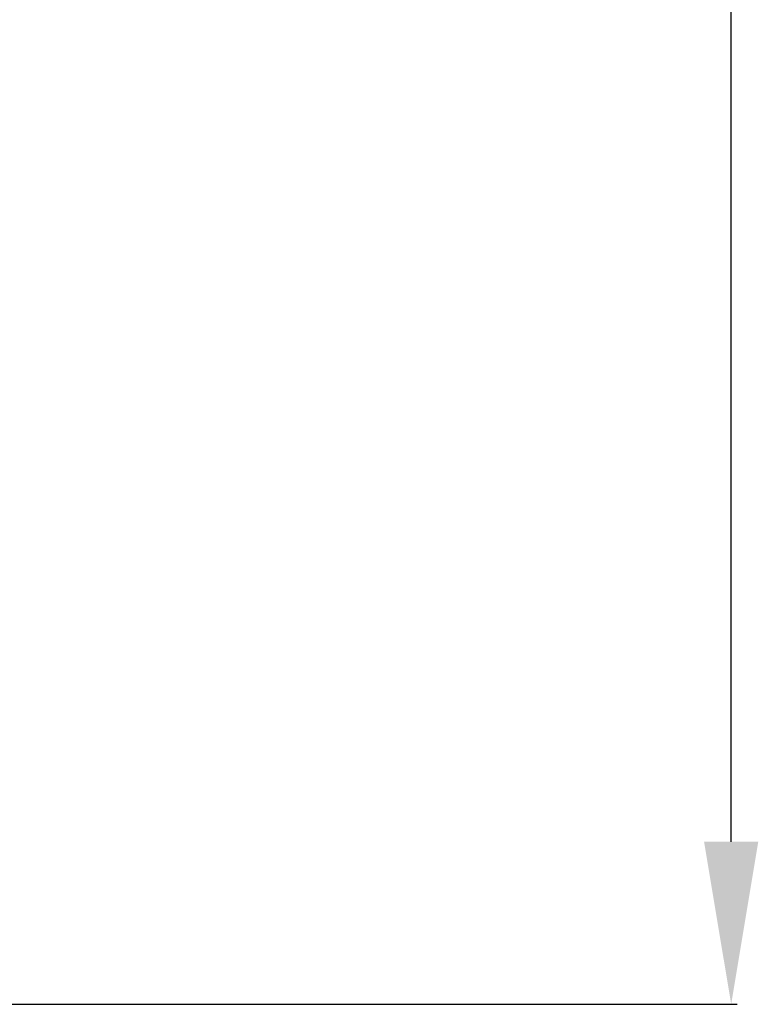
# Model space of a CAD drawing. Header units: centimetres. Extents: x -22 to 101, y -209 to 0.
# Tile 5 of 7: x 22 to 45, y -150 to -119. Entities that reach past the tile are written whole.
import ezdxf

# ---------------------------------------------------------------- set-up
doc = ezdxf.new("R2010")
doc.units = ezdxf.units.CM
doc.header["$MEASUREMENT"] = 0
doc.layers.add('cotas', color=1, linetype='Continuous')
doc.styles.get("Standard").update_dxf_attribs({"font": 'romans.shx', "height": 5, "bigfont": '@extfont2.shx'})
doc.dimstyles.get("Standard").update_dxf_attribs({"dimtxt": 0.18, "dimasz": 5, "dimexe": 0.18, "dimexo": 0.0625, "dimgap": 0.09, "dimtad": 0, "dimtoh": 1, "dimdec": 0, "dimzin": 0, "dimdsep": 46, "dimtxsty": 'Standard', "dimcen": 1.5, "dimadec": 0, "dimazin": 0, "dimtfac": 1, "dimtdec": 0, "dimtofl": 0, "dimtmove": 0, "dimatfit": 3, "dimfxl": 1, "dimtolj": 1, "dimtzin": 0, "dimarcsym": 0})

# ---------------------------------------------------------------- blocks, each defined once
blk = doc.blocks.new('*D1')
at = {"layer": 'cotas', "color": 0, "lineweight": -2, "transparency": 16777216}
for p, q in [((-7492.15, 914.795), (-7451.82, 914.795)), ((-7452, 909.795), (-7452, 855.419)), ((-7452, 770.148), (-7452, 824.524)), ((-7492.205, 765.148), (-7451.82, 765.148))]:
    blk.add_line(p, q, dxfattribs=at)
at = {"layer": 'cotas', "color": 0, "transparency": 16777216}
for points in [[(-7452.834, 909.795), (-7451.167, 909.795), (-7452, 914.795)], [(-7452.834, 770.148), (-7451.167, 770.148), (-7452, 765.148)]]:
    blk.add_solid(points, dxfattribs=at)
at = {"layer": 'Defpoints', "color": 0, "transparency": 16777216}
for p in [(-7492.212, 914.795), (-7492.268, 765.148), (-7452, 765.148)]:
    blk.add_point(p, dxfattribs=at)
at = {"layer": 'cotas', "color": 0, "transparency": 16777216, "insert": (-7452, 839.971), "char_height": 5, "attachment_point": 5, "rotation": 90}
blk.add_mtext('\\A1;150 cm.', dxfattribs=at)
blk = doc.blocks.new('COAU04')
at = {"layer": 'cotas'}
dim = blk.add_linear_dim(base=(44.212, -149.647), p1=(4, 0), p2=(3.944, -149.647), angle=90, text='<> cm.', dimstyle='Standard', dxfattribs=at)
dim.commit()
dim.dimension.update_dxf_attribs({"geometry": '*D1', "text_midpoint": (44.212, -74.824), "dimtype": 128, "insert": (7496.212, -914.795)})

msp = doc.modelspace()

# ---------------------------------------------------------------- block references
msp.add_blockref('COAU04', (0, 0))

doc.saveas('drawing.dxf')
